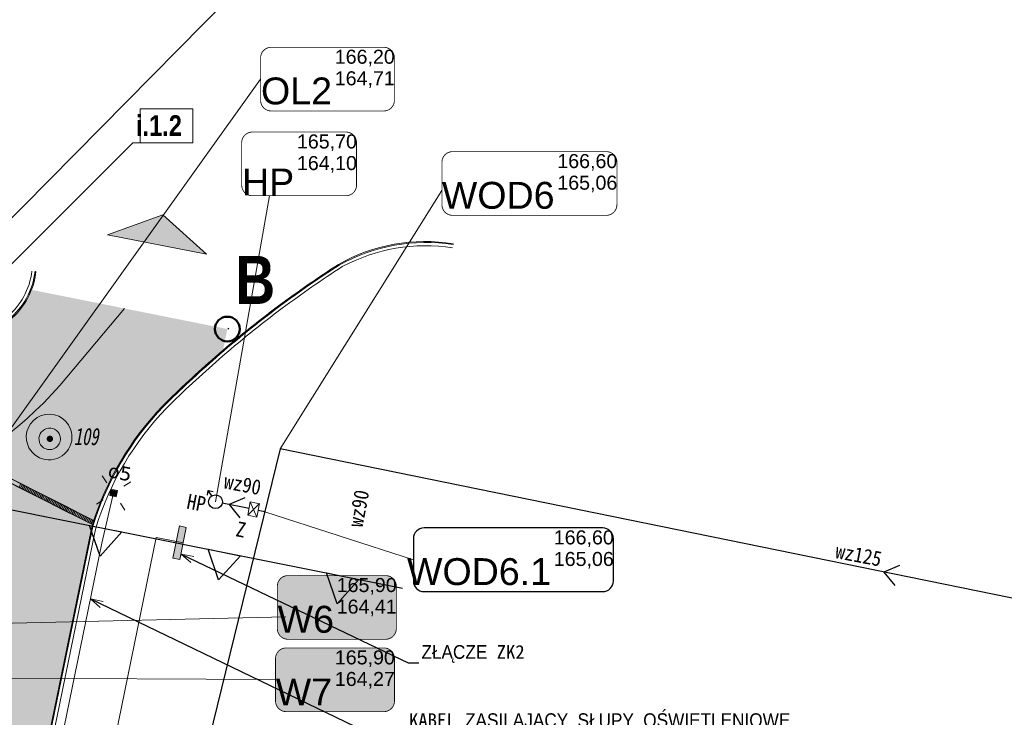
# Model space of a CAD drawing. Header units: metres. Extents: x -94 to 293, y -795 to -637.
# Tile 43 of 48: x 61 to 96, y -701 to -675. Entities that reach past the tile are written whole.
import ezdxf
from ezdxf.lldxf.tags import DXFTag
from ezdxf.xclip import XClip

# ---------------------------------------------------------------- set-up
doc = ezdxf.new("R2010")
doc.units = ezdxf.units.M
doc.header["$MEASUREMENT"] = 0
doc.header["$XCLIPFRAME"] = 0
doc.linetypes.add('Przerywana długa', pattern=[1.3, 1, -0.3])
for name, color, linetype, lineweight in [('0_Nr_pióra__101', 7, 'Continuous', 5), ('0_Nr_pióra__16', 7, 'Continuous', 13), ('_e Słupy ośw_Nr_pióra__1', 7, 'Continuous', 13), ('Mapa Poniatowa - do zatwierdzenia (3)_39_0_Nr_pióra__1', 7, 'Continuous', 13), ('PZT DRZEWA DO USUNIĘCIA _Nr_pióra__1', 7, 'Continuous', 13), ('PZT DRZEWA DO USUNIĘCIA _Nr_pióra__161', 7, 'Continuous', 5), ('PZT DRZEWA DO USUNIĘCIA _Nr_pióra__20', 1, 'Continuous', 13), ('PZT_i_WODA', 5, 'Continuous', 30), ('PZT_Nr_pióra__1', 7, 'Continuous', 13), ('PZT_Nr_pióra__101', 7, 'Continuous', 5), ('PZT_Nr_pióra__18', 9, 'Continuous', 13), ('PZT_Nr_pióra__21', 7, 'Continuous', 25), ('PZT_Nr_pióra__243', 100, 'Continuous', 25), ('PZT_Nr_pióra__40', 4, 'Continuous', 13), ('PZT_Nr_pióra__41', 7, 'Continuous', 15), ('PZT_Nr_pióra__85', 7, 'Continuous', 13), ('PZT_Nr_pióra__98', 154, 'Continuous', 13), ('Q_ZUD_W', 160, 'Continuous', 30)]:
    doc.layers.add(name, color=color, linetype=linetype, lineweight=lineweight)
for name, color, linetype, lineweight, true_color in [('_e Opisy_Nr_pióra__218', 7, 'Continuous', 15, 0xd90005), ('_e_elektryka_Nr_pióra__218', 7, 'Continuous', 15, 0xd90005), ('_e_elektryka_Nr_pióra__219', 7, 'Continuous', 13, 0xd90005), ('PZT DRZEWA DO USUNIĘCIA _Nr_pióra__220', 7, 'Continuous', 5, 0xd90005), ('PZT_i_KS', 7, 'Continuous', 30, 0x4c3926), ('PZT_Nr_pióra__201', 7, 'Continuous', 5, 0x595959), ('PZT_Nr_pióra__214', 7, 'Continuous', 50, 0xac060b), ('PZT_Nr_pióra__232', 7, 'Continuous', 13, 0x24a2ff)]:
    doc.layers.add(name, color=color, linetype=linetype, lineweight=lineweight, true_color=true_color)
for name, color, linetype in [('IS_wodociąg', 5, 'SOLID'), ('IS_Węzeł_sieci_kanalizacyjnej_-_opisy', 7, 'Continuous'), ('IS_Węzły_sieci_wodociągowej_-_opisy', 7, 'Continuous'), ('PZT', 7, 'Continuous'), ('PZT MDCP', 7, 'Continuous')]:
    doc.layers.add(name, color=color, linetype=linetype)
doc.styles.add('GENERATED_STYLE_10', font='msgothic.ttc')
doc.styles.add('GENERATED_STYLE_11', font='verdana.ttf')
doc.styles.add('GENERATED_STYLE_5', font='txt')
doc.styles.add('GENERATED_STYLE_9', font='msgothic.ttc')
tags = doc.linetypes.add('SOLID', pattern=[10, 10, 0]).pattern_tags.tags
tags[6:7] = [DXFTag(74, 4), DXFTag(75, 0), DXFTag(340, '0'), DXFTag(46, 0.0), DXFTag(50, 0.0), DXFTag(44, 0.0), DXFTag(45, 0.0)]
tags[4:5] = [DXFTag(74, 4), DXFTag(75, 0), DXFTag(340, '0'), DXFTag(46, 0.0), DXFTag(50, 0.0), DXFTag(44, 0.0), DXFTag(45, 0.0)]
doc.linetypes.add('Strzałki kopia', pattern='A,0,[1,PZT_dwg_01_20261.Shx,S=0.01587301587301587,R=0,X=0,Y=0],-2.5,0', length=2.5)
doc.dimstyles.new('GENERATED_STYLE__3', dxfattribs={"dimtxt": 0.18, "dimasz": 0.456, "dimexe": 0.18, "dimexo": 0.0625, "dimgap": 0.09, "dimtad": 0, "dimtih": 1, "dimtoh": 1, "dimdec": 4, "dimzin": 0, "dimdsep": 46, "dimcen": 0.09, "dimadec": 0, "dimazin": 0, "dimtfac": 1, "dimtdec": 4, "dimtmove": 0, "dimatfit": 3, "dimldrblk": 'ARROWHEAD_3', "dimfxl": 1, "dimtolj": 1, "dimtzin": 0, "dimarcsym": 0})
picture_1 = doc.add_image_def('image1.tif', size_in_pixel=(3509, 6496))

# ---------------------------------------------------------------- blocks, each defined once
blk = doc.blocks.new('Rysunek_1_39', base_point=(43.89851560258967, -710.7660255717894))
at = {"layer": 'Mapa Poniatowa - do zatwierdzenia (3)_39_0_Nr_pióra__1'}
image = blk.add_image(picture_1, insert=(-93.5966232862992, -636.5063033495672), size_in_units=(148.51944444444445, 274.9902777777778), rotation=-90.00000000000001, dxfattribs=at)
image.set_boundary_path([(-0.5, -0.5), (3508.5, 6495.5)])
blk = doc.blocks.new('ARROWHEAD_3')
at = {"color": 0, "linetype": 'Continuous', "lineweight": 0}
blk.add_line((0, 0), (-1, 0), dxfattribs=at)
at = {"color": 0, "linetype": 'Continuous', "lineweight": 0, "flags": 128}
blk.add_lwpolyline([(-1, 0.2679), (0, 0), (-1, -0.2679)], dxfattribs=at)
blk = doc.blocks.new('Etykieta_12', base_point=(59.57205790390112, -685.0031704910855))
at = {"layer": '0_Nr_pióra__101', "linetype": 'Continuous'}
for p, q in [((66.95360497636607, -678.5763090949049), (65.03359497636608, -678.5763090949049)), ((65.03359497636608, -678.5763090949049), (65.03359497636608, -679.811609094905)), ((65.03359497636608, -678.5763090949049), (66.95360497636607, -678.5763090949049)), ((65.03359497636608, -679.811609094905), (65.03359497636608, -678.5763090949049)), ((66.95360497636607, -679.811609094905), (66.95360497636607, -678.5763090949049)), ((66.95360497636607, -678.5763090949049), (66.95360497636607, -679.811609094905)), ((59.57205790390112, -685.0031704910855), (64.76361930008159, -679.811609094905)), ((64.76361930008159, -679.811609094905), (65.03359497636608, -679.811609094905)), ((65.03359497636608, -679.811609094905), (66.95360497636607, -679.811609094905)), ((65.03359497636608, -679.811609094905), (66.95360497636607, -679.811609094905)), ((66.95360497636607, -679.811609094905), (65.03359497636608, -679.811609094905)), ((59.57205790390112, -685.0031704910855), (59.8135392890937, -684.5849124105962)), ((59.57205790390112, -685.0031704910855), (59.99031598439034, -684.7616891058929))]:
    blk.add_line(p, q, dxfattribs=at)
at = {"layer": '0_Nr_pióra__101', "insert": (65.99359997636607, -678.8076620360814), "char_height": 0.75, "attachment_point": 2, "style": 'GENERATED_STYLE_5'}
blk.add_mtext('\\A1;{\\pt0,101;\\fArial Narrow|b1|i0|c238|p34;i.1.2 \\fArial Narrow|b1|i0|c238|p34;\\A1{\\H.66x;\\S^  ;}\\fArial Narrow|b1|i0|c238|p34;\\fArial Narrow|b1|i0|c238|p34;\\A1{\\H.66x;\\S^  ;}\\fArial Narrow|b1|i0|c238|p34;\\fArial Narrow|b1|i0|c238|p34;\\fArial Narrow|b1|i0|c238|p34;\\fArial Narrow|b1|i0|c238|p34;\\fArial Narrow|b1|i0|c238|p34;\\fArial Narrow|b1|i0|c238|p34;\\fArial Narrow|b1|i0|c238|p34;\\fArial Narrow|b1|i0|c238|p34;\\fArial Narrow|b1|i0|c238|p34;\\fArial Narrow|b1|i0|c238|p34;\\fArial Narrow|b1|i0|c238|p34;\\fArial Narrow|b1|i0|c238|p34;\\fArial Narrow|b1|i0|c238|p34;\\fArial Narrow|b1|i0|c238|p34;\\fArial Narrow|b1|i0|c238|p34;\\fArial Narrow|b1|i0|c238|p34;\\fArial Narrow|b1|i0|c238|p34;\\fArial Narrow|b1|i0|c238|p34;\\fArial Narrow|b1|i0|c238|p34;\\fArial Narrow|b1|i0|c238|p34;\\fArial Narrow|b1|i0|c238|p34;\\fArial Narrow|b1|i0|c238|p34;\\fArial Narrow|b1|i0|c238|p34;\\fArial Narrow|b1|i0|c238|p34;\\fArial Narrow|b1|i0|c238|p34;\\fArial Narrow|b1|i0|c238|p34;}', dxfattribs=at)
blk = doc.blocks.new('Symbol wejścia 19_3')
at = {"layer": 'PZT_Nr_pióra__40', "linetype": 'Continuous'}
blk.add_hatch(color=256, dxfattribs=at).paths.add_polyline_path([(0, 0), (3.666666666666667, 0), (1.833333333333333, 1.1)])
at = {"layer": 'PZT_Nr_pióra__41', "linetype": 'Continuous'}
for p, q in [((0, 0), (1.833333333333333, 1.1)), ((3.666666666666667, 0), (1.833333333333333, 1.1)), ((0, 0), (3.666666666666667, 0))]:
    blk.add_line(p, q, dxfattribs=at)

msp = doc.modelspace()

# ---------------------------------------------------------------- hatches: boundary and pattern name
at = {"layer": '_e Słupy ośw_Nr_pióra__1', "linetype": 'Continuous'}
msp.add_hatch(color=256, dxfattribs=at).paths.add_polyline_path([(63.97730281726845, -692.5874426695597, 0.9999999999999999), (64.15095932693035, -692.5427594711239, 0.9999999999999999)])
at = {"layer": '_e_elektryka_Nr_pióra__219', "linetype": 'Continuous'}
msp.add_hatch(color=256, dxfattribs=at).paths.add_polyline_path([(66.71294239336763, -693.8172432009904), (66.46779843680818, -693.7672078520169), (66.22749221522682, -694.938200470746), (66.47143767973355, -694.9928869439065)])
at = {"layer": 'PZT DRZEWA DO USUNIĘCIA _Nr_pióra__1', "linetype": 'Continuous'}
msp.add_hatch(color=256, dxfattribs=at).paths.add_polyline_path([(61.63188842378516, -690.6134656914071, 0.9999999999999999), (61.86215032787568, -690.5737653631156, 0.9999999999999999)])
at = {"layer": 'PZT DRZEWA DO USUNIĘCIA _Nr_pióra__220', "linetype": 'Continuous', "lineweight": 0, "true_color": 0x360001}
msp.add_hatch(color=18, dxfattribs=at).paths.add_polyline_path([(60.93956605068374, -690.8157715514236, 0.9999999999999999), (62.50004694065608, -690.2391891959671, 0.9999999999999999)])
at = {"layer": 'PZT DRZEWA DO USUNIĘCIA _Nr_pióra__220', "linetype": 'Continuous', "lineweight": 0, "true_color": 0xa20003}
msp.add_hatch(color=14, dxfattribs=at).paths.add_polyline_path([(61.36679858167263, -690.7128740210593, 0.9999999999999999), (62.11362921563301, -690.4757849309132, 0.9999999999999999)])
at = {"layer": 'PZT_i_WODA', "lineweight": 30, "transparency": 33554457}
for points in [[(73.97026527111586, -697.8942119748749, 0.4142140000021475), (74.35693193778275, -697.5075453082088), (74.35693193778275, -695.9608786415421, 0.4142139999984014), (73.97026527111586, -695.5742119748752), (70.4135986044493, -695.5742119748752, 0.4142139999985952), (70.02693193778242, -695.9608786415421), (70.02693193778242, -697.5075453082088, 0.4142139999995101), (70.4135986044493, -697.8942119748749)], [(73.9043022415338, -700.5290363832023, 0.414213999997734), (74.29096890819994, -700.1423697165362), (74.29096890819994, -698.5957030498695, 0.414213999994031), (73.9043022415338, -698.2090363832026), (70.3476355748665, -698.2090363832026, 0.4142140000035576), (69.96096890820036, -698.5957030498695), (69.96096890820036, -700.1423697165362, 0.414213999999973), (70.3476355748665, -700.529036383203)]]:
    msp.add_hatch(color=6, dxfattribs=at).paths.add_polyline_path(points)
at = {"layer": 'PZT_Nr_pióra__18', "linetype": 'Continuous', "lineweight": 0, "true_color": 0x606060, "transparency": 33554508}
h = msp.add_hatch(color=251, dxfattribs=at)
h.paths.add_polyline_path([(18.28998716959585, -695.2740784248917), (20.23070943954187, -685.8266520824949, 0.03427368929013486), (20.37795996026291, -681.8299264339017), (19.97718082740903, -677.6147134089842), (19.79081674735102, -676.8877409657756), (28.9519735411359, -678.7244566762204), (28.60514119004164, -679.7409069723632, 0.2320545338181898), (28.92588281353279, -682.119661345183), (30.98727040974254, -684.8048109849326, 0.1085836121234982), (33.55134006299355, -686.4820360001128, 0.02167029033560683), (37.22590846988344, -687.4103660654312), (52.23414684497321, -690.4972539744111), (52.4225221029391, -690.5359892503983, 0.1338962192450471), (55.5161726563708, -689.7958763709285), (60.21972616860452, -686.3181496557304, 0.1523216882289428), (61.07696486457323, -685.1651800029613), (68.20718082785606, -686.5947134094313), (68.04854283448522, -687.3669623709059), (67.92124705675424, -687.4759687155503), (67.6275154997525, -687.7316974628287, 0.007662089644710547), (66.80034657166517, -688.4804724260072, 0.005567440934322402), (66.17325216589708, -689.0778978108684), (66.00491052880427, -689.2428862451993, 0.01740457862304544), (65.69625956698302, -689.5606160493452, 0.02346851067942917), (65.03283036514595, -690.3533569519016, 0.005902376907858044), (64.87788763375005, -690.5622910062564, 0.05924046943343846), (63.61247077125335, -692.8354925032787, 0.02178237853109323), (63.2926686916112, -693.7211325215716), (60.87666262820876, -705.4822380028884), (59.87055469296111, -710.3799664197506), (56.34419000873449, -709.6555686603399), (56.99606594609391, -706.4822397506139, 0.9611911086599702), (56.016520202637, -706.2810181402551), (55.36464426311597, -709.4543470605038), (51.83827957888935, -708.729949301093), (50.8321715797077, -713.6276780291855), (47.30580689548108, -712.9032802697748), (49.15705450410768, -703.8914161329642, 0.352559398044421), (48.59428092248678, -702.9658939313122), (32.61707932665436, -699.6771521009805, 0.414213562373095), (31.61451908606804, -700.3317383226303), (30.77804604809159, -704.4036849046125), (17.45622390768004, -701.6670711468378), (18.46233190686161, -696.7693424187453)])
h.paths.add_polyline_path([(34.11328863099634, -697.5108065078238), (35.60232594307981, -690.2621802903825), (47.0629850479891, -692.6164676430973), (45.57394773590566, -699.8650938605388)], flags=0)
h = msp.add_hatch(color=251, dxfattribs=at)
h.paths.add_polyline_path([(18.28998716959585, -695.2740784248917), (20.23070943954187, -685.8266520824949, 0.03427368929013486), (20.37795996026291, -681.8299264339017), (19.97718082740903, -677.6147134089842), (19.79081674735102, -676.8877409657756), (28.9519735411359, -678.7244566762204), (28.60514119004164, -679.7409069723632, 0.2320545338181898), (28.92588281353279, -682.119661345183), (30.98727040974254, -684.8048109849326, 0.1085836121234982), (33.55134006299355, -686.4820360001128, 0.02167029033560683), (37.22590846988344, -687.4103660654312), (52.23414684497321, -690.4972539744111), (52.4225221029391, -690.5359892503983, 0.1338962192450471), (55.5161726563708, -689.7958763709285), (60.21972616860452, -686.3181496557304, 0.1523216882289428), (61.07696486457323, -685.1651800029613), (68.20718082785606, -686.5947134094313), (68.04854283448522, -687.3669623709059), (67.92124705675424, -687.4759687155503), (67.6275154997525, -687.7316974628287, 0.007662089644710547), (66.80034657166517, -688.4804724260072, 0.005567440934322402), (66.17325216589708, -689.0778978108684), (66.00491052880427, -689.2428862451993, 0.01740457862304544), (65.69625956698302, -689.5606160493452, 0.02346851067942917), (65.03283036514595, -690.3533569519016, 0.005902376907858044), (64.87788763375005, -690.5622910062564, 0.05924046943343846), (63.61247077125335, -692.8354925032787, 0.02178237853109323), (63.2926686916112, -693.7211325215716), (60.87666262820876, -705.4822380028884), (57.35029795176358, -704.7578402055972), (56.99606594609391, -706.4822397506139, 0.9611911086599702), (56.016520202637, -706.2810181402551), (56.37075220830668, -704.5566185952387), (49.31802285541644, -703.1078230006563), (49.15705450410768, -703.8914161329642, 0.352559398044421), (48.59428092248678, -702.9658939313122), (32.61707932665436, -699.6771521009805, 0.414213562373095), (31.61451908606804, -700.3317383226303), (31.78415404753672, -699.5059561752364), (18.31540004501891, -696.7391591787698)])
h.paths.add_polyline_path([(34.11328863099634, -697.5108065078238), (35.60232594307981, -690.2621802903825), (47.0629850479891, -692.6164676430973), (45.57394773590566, -699.8650938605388)], flags=0)

# ---------------------------------------------------------------- linework, layer by layer
at = {"layer": '0_Nr_pióra__16', "linetype": 'Continuous'}
for p, q in [((60.73858300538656, -692.2553733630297), (60.67078085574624, -692.3891749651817)), ((60.74816853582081, -692.2510084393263), (60.68036638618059, -692.384810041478)), ((60.79210364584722, -692.2824942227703), (60.72430149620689, -692.4162958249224)), ((60.80168917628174, -692.2781292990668), (60.73388702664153, -692.4119309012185)), ((60.84562428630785, -692.309615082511), (60.77782213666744, -692.4434166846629)), ((60.85520981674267, -692.3052501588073), (60.78740766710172, -692.439051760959)), ((60.89914492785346, -692.3367359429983), (60.83134277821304, -692.4705375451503)), ((60.90873045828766, -692.3323710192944), (60.84092830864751, -692.4661726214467)), ((60.95266556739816, -692.3638568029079), (60.88486341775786, -692.4976584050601)), ((60.96225109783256, -692.3594918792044), (60.89444894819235, -692.4932934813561)), ((61.00618620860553, -692.3909776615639), (60.93838405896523, -692.5247792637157)), ((61.01577173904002, -692.3866127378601), (60.9479695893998, -692.5204143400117)), ((61.0597068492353, -692.4180985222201), (60.99190469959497, -692.5519001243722)), ((61.06929237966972, -692.4137335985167), (61.0014902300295, -692.5475352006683)), ((61.1132274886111, -692.4452193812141), (61.04542533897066, -692.579020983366)), ((61.12281301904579, -692.4408544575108), (61.0550108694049, -692.5746560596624)), ((61.16674812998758, -692.4723402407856), (61.09894598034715, -692.6061418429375)), ((61.17633366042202, -692.4679753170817), (61.10853151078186, -692.6017769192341)), ((61.27378940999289, -692.5265819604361), (61.20598726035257, -692.6603835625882)), ((61.28337494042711, -692.5222170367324), (61.21557279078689, -692.6560186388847)), ((61.32731005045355, -692.5537028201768), (61.25950790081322, -692.6875044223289)), ((61.33689558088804, -692.5493378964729), (61.26909343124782, -692.6831394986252)), ((61.38083069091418, -692.5808236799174), (61.31302854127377, -692.7146252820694)), ((61.39041622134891, -692.5764587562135), (61.32261407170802, -692.7102603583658)), ((61.43435133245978, -692.6079445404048), (61.36654918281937, -692.7417461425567)), ((61.44393686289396, -692.6035796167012), (61.3761347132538, -692.7373812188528)), ((61.48787197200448, -692.6350654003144), (61.42006982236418, -692.7688670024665)), ((61.49745750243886, -692.6307004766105), (61.42965535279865, -692.7645020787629)), ((61.54139261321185, -692.6621862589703), (61.47359046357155, -692.7959878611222)), ((61.55097814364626, -692.6578213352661), (61.4831759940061, -692.7916229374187)), ((61.59491325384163, -692.6893071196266), (61.5271111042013, -692.8231087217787)), ((61.60449878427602, -692.6849421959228), (61.5366966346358, -692.8187437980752)), ((61.64843389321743, -692.7164279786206), (61.58063174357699, -692.8502295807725)), ((61.65801942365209, -692.7120630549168), (61.59021727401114, -692.8458646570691)), ((61.70195453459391, -692.743548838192), (61.63415238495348, -692.877350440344)), ((61.71154006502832, -692.7391839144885), (61.6437379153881, -692.8729855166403)), ((61.80899581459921, -692.7977905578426), (61.7411936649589, -692.9315921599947)), ((61.81858134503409, -692.7934256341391), (61.75077919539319, -692.9272272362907)), ((61.86251645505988, -692.8249114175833), (61.79471430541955, -692.9587130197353)), ((61.87210198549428, -692.8205464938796), (61.80429983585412, -692.9543480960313)), ((61.92562262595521, -692.8476673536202), (61.85782047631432, -692.9814689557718)), ((61.91603709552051, -692.8520322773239), (61.84823494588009, -692.9858338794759)), ((61.96955773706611, -692.8791531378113), (61.9017555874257, -693.0129547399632)), ((61.979143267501, -692.8747882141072), (61.91134111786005, -693.0085898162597)), ((62.02307837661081, -692.9062739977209), (61.95527622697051, -693.040075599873)), ((62.03266390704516, -692.9019090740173), (61.96486175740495, -693.0357106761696)), ((62.07659901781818, -692.9333948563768), (62.00879686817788, -693.0671964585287)), ((62.08618454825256, -692.9290299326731), (62.0183823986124, -693.0628315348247)), ((62.13011965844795, -692.9605157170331), (62.06231750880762, -693.0943173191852)), ((62.13970518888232, -692.9561507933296), (62.0719030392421, -693.0899523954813)), ((62.18364029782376, -692.9876365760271), (62.11583814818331, -693.121438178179)), ((62.19322582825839, -692.9832716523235), (62.12542367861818, -693.1170732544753)), ((62.23716093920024, -693.0147574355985), (62.16935878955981, -693.1485590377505)), ((62.24674646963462, -693.0103925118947), (62.1789443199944, -693.144194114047)), ((62.34420221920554, -693.0689991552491), (62.27640006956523, -693.2028007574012)), ((62.35378774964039, -693.0646342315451), (62.28598559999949, -693.1984358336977)), ((62.3977228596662, -693.0961200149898), (62.32992071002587, -693.2299216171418)), ((62.40730839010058, -693.0917550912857), (62.33950624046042, -693.2255566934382)), ((62.45124350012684, -693.1232408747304), (62.38344135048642, -693.2570424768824)), ((62.46082903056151, -693.118875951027), (62.3930268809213, -693.2526775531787)), ((62.50476414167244, -693.1503617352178), (62.43696199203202, -693.2841633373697)), ((62.5143496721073, -693.1459968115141), (62.44654752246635, -693.2797984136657)), ((62.55828478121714, -693.1774825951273), (62.49048263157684, -693.3112841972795)), ((62.5678703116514, -693.1731176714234), (62.50006816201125, -693.3069192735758)), ((62.61180542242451, -693.2046034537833), (62.54400327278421, -693.3384050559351)), ((62.62139095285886, -693.2002385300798), (62.55358880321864, -693.3340401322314)), ((62.66532606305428, -693.2317243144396), (62.59752391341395, -693.3655259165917)), ((62.67491159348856, -693.2273593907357), (62.6071094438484, -693.361160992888)), ((62.71884670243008, -693.2588451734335), (62.65104455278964, -693.3926467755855)), ((62.72843223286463, -693.2544802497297), (62.66063008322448, -693.3882818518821)), ((62.77236734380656, -693.285966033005), (62.70456519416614, -693.419767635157)), ((62.78195287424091, -693.2816011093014), (62.7141507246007, -693.415402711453)), ((62.87940862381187, -693.3402077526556), (62.81160647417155, -693.4740093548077)), ((62.88899415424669, -693.3358428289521), (62.82119200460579, -693.4696444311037)), ((62.93292926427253, -693.3673286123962), (62.8651271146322, -693.5011302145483)), ((62.94251479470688, -693.3629636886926), (62.87471264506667, -693.4967652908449)), ((62.98644990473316, -693.3944494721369), (62.91864775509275, -693.5282510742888)), ((62.99603543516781, -693.3900845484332), (62.9282332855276, -693.5238861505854)), ((63.03997054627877, -693.4215703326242), (62.97216839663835, -693.5553719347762)), ((63.04955607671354, -693.4172054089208), (62.98175392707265, -693.5510070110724)), ((63.09349118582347, -693.4486911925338), (63.02568903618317, -693.582492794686)), ((63.1030767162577, -693.4443262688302), (63.03527456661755, -693.5781278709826)), ((63.14701182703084, -693.4758120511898), (63.07920967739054, -693.6096136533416)), ((63.15659735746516, -693.4714471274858), (63.08879520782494, -693.6052487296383)), ((63.20053246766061, -693.5029329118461), (63.13273031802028, -693.6367345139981)), ((63.21011799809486, -693.4985679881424), (63.1423158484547, -693.632369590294)), ((63.25405310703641, -693.53005377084), (63.18625095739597, -693.663855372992)), ((63.26363863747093, -693.5256888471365), (63.19583648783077, -693.6594904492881)), ((63.30757374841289, -693.5571746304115), (63.23977159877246, -693.6909762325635)), ((63.31715927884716, -693.5528097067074), (63.249357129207, -693.6866113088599))]:
    msp.add_line(p, q, dxfattribs=at)
at = {"layer": '0_Nr_pióra__16', "linetype": 'Continuous', "flags": 128}
for points in [[(60.08205381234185, -692.0908455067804), (60.61726021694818, -692.3620541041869), (60.68506236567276, -692.228252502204), (60.14985596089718, -691.9570439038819)], [(60.09163934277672, -692.086480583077), (60.62684574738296, -692.357689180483), (60.69464789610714, -692.2238875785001), (60.15944149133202, -691.952678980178)], [(60.61726021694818, -692.3620541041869), (61.15246662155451, -692.6332627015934), (61.22026877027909, -692.4994610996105), (60.68506236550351, -692.2282525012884)], [(60.62684574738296, -692.357689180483), (61.16205215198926, -692.6288977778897), (61.22985430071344, -692.495096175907), (60.69464789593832, -692.2238875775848)], [(61.15246662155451, -692.6332627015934), (61.68767302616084, -692.9044712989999), (61.75547517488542, -692.770669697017), (61.22026877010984, -692.4994610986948)], [(61.16205215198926, -692.6288977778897), (61.69725855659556, -692.9001063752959), (61.76506070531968, -692.7663047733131), (61.22985430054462, -692.495096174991)], [(61.68767302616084, -692.9044712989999), (62.22287943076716, -693.1756798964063), (62.29068157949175, -693.0418782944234), (61.75547517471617, -692.7706696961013)], [(61.69725855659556, -692.9001063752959), (62.23246496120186, -693.1713149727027), (62.30026710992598, -693.0375133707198), (61.76506070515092, -692.7663047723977)], [(62.22287943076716, -693.1756798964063), (62.75808583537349, -693.4468884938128), (62.82588798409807, -693.3130868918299), (62.2906815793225, -693.0418782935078)], [(62.23246496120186, -693.1713149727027), (62.76767136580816, -693.4425235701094), (62.83547351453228, -693.3087219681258), (62.30026710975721, -693.0375133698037)], [(62.75808583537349, -693.4468884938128), (63.29329223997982, -693.7180970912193), (63.3610943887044, -693.5842954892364), (62.82588798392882, -693.3130868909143)], [(62.76767136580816, -693.4425235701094), (63.3028777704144, -693.7137321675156), (63.37067991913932, -693.5799305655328), (62.83547351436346, -693.3087219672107)]]:
    msp.add_lwpolyline(points, close=True, dxfattribs=at)
at = {"layer": '_e_elektryka_Nr_pióra__218', "linetype": 'Continuous', "flags": 128}
for points in [[(63.81717467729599, -692.1908042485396), (63.65261484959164, -691.9413909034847)], [(64.68784123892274, -692.1535848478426), (64.4384278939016, -692.3181446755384)], [(61.9808391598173, -706.8182035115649), (62.52790792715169, -704.1550754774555), (61.67003287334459, -703.9788478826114), (63.63885194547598, -694.394646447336), (64.06413107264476, -692.5651010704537)], [(63.68983425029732, -692.8120574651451), (63.44042090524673, -692.9766172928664)], [(64.12268470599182, -692.577103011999), (64.00557743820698, -692.5530991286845)], [(64.05212913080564, -692.6236547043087), (64.07613301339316, -692.5065474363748)], [(64.47564729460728, -693.1888112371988), (64.31108746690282, -692.9393978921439)], [(62.98941246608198, -707.0249342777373), (65.62153576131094, -694.1836463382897), (66.60747141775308, -694.380734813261)]]:
    msp.add_lwpolyline(points, dxfattribs=at)
for points in [[(64.15723445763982, -692.7062122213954), (63.92301992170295, -692.6582044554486), (63.97102768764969, -692.4239899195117), (64.20524222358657, -692.4719976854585)], [(64.13395861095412, -692.6709344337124), (63.95829770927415, -692.6349286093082), (63.99430353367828, -692.4592677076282), (64.16996443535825, -692.4952735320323)], [(66.22749221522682, -694.938200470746), (66.46779843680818, -693.7672078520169), (66.71294239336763, -693.8172432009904), (66.47143767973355, -694.9928869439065)]]:
    msp.add_lwpolyline(points, close=True, dxfattribs=at)
at = {"layer": '_e_elektryka_Nr_pióra__218', "linetype": 'Continuous'}
for radius in [0.08965652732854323, 0.05977101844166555]:
    msp.add_circle((64.0641310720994, -692.5651010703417), radius, dxfattribs=at)
at = {"layer": 'IS_wodociąg', "lineweight": 30, "ltscale": 10}
for p, q in [((68.84278964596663, -692.7406811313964), (68.26698806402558, -692.9837398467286)), ((68.26698806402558, -692.9837398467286), (68.66154887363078, -693.4684529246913)), ((92.68069489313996, -695.2056508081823), (92.10489331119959, -695.4487095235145)), ((92.10489331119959, -695.4487095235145), (92.4994541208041, -695.9334226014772))]:
    msp.add_line(p, q, dxfattribs=at)
at = {"layer": 'IS_Węzeł_sieci_kanalizacyjnej_-_opisy', "linetype": 'SOLID', "lineweight": 20, "ltscale": 10}
for p, q in [((69.41707139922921, -677.4918135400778), (59.32378553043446, -691.6097850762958)), ((70.33567745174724, -697.0740882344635), (36.59506553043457, -697.8705650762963)), ((69.96455799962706, -699.3633971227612), (43.17618553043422, -699.2155350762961))]:
    msp.add_line(p, q, dxfattribs=at)
at = {"layer": 'IS_Węzeł_sieci_kanalizacyjnej_-_opisy', "linetype": 'SOLID', "ltscale": 10}
for points in [[(69.8037380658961, -678.651813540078, 0.03, 0.03, 0), (73.90040473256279, -678.651813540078, 0.03, 0.03, 0.414214), (74.28707139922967, -678.2651468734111, 0.03, 0.03, 0), (74.28707139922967, -676.7184802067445, 0.03, 0.03, 0.414214), (73.90040473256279, -676.3318135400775, 0.03, 0.03, 0), (69.8037380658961, -676.3318135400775, 0.03, 0.03, 0.414214), (69.41707139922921, -676.7184802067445, 0.03, 0.03, 0), (69.41707139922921, -678.2651468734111, 0.03, 0.03, 0.414214), (69.8037380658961, -678.651813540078, 0.03, 0.03, 0)], [(70.4135986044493, -697.8942119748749, 0.03, 0.03, 0), (73.97026527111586, -697.8942119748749, 0.03, 0.03, 0.414214), (74.35693193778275, -697.5075453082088, 0.03, 0.03, 0), (74.35693193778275, -695.9608786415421, 0.03, 0.03, 0.414214), (73.97026527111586, -695.5742119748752, 0.03, 0.03, 0), (70.4135986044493, -695.5742119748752, 0.03, 0.03, 0.414214), (70.02693193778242, -695.9608786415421, 0.03, 0.03, 0), (70.02693193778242, -697.5075453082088, 0.03, 0.03, 0.414214), (70.4135986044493, -697.8942119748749, 0.03, 0.03, 0)], [(70.3476355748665, -700.529036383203, 0.03, 0.03, 0), (73.9043022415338, -700.529036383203, 0.03, 0.03, 0.414214), (74.29096890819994, -700.1423697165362, 0.03, 0.03, 0), (74.29096890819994, -698.5957030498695, 0.03, 0.03, 0.414214), (73.9043022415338, -698.2090363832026, 0.03, 0.03, 0), (70.3476355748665, -698.2090363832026, 0.03, 0.03, 0.414214), (69.96096890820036, -698.5957030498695, 0.03, 0.03, 0), (69.96096890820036, -700.1423697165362, 0.03, 0.03, 0.414214), (70.3476355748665, -700.529036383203, 0.03, 0.03, 0)]]:
    msp.add_lwpolyline(points, format="xyseb", dxfattribs=at)
at = {"layer": 'IS_Węzły_sieci_wodociągowej_-_opisy', "linetype": 'SOLID', "lineweight": 20, "ltscale": 10}
for p, q in [((76.01828691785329, -681.5507239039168), (70.12409643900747, -690.9581543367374)), ((69.73693615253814, -681.738810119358), (67.77544451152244, -692.8852516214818)), ((74.98033317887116, -694.9985128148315), (69.56624937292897, -693.2492573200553))]:
    msp.add_line(p, q, dxfattribs=at)
at = {"layer": 'IS_Węzły_sieci_wodociągowej_-_opisy', "linetype": 'SOLID', "ltscale": 10}
for p, q in [((81.87367329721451, -693.8385128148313), (75.36699984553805, -693.8385128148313)), ((74.98033317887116, -694.2251794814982), (74.98033317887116, -695.7718461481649)), ((82.26033996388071, -695.7718461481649), (82.26033996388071, -694.2251794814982)), ((75.36699984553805, -696.1585128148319), (81.87367329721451, -696.1585128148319))]:
    msp.add_line(p, q, dxfattribs=at)
for points in [[(69.11624648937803, -681.738810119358, 0.03, 0.03, 0), (72.52291315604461, -681.738810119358, 0.03, 0.03, 0.414214), (72.90957982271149, -681.3521434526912, 0.03, 0.03, 0), (72.90957982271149, -679.8054767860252, 0.03, 0.03, 0.414214), (72.52291315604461, -679.4188101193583, 0.03, 0.03, 0), (69.11624648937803, -679.4188101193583, 0.03, 0.03, 0.414214), (68.7295798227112, -679.8054767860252, 0.03, 0.03, 0), (68.7295798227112, -681.3521434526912, 0.03, 0.03, 0.414214), (69.11624648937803, -681.738810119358, 0.03, 0.03, 0)], [(76.40495358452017, -682.4529461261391, 0.03, 0.03, 0), (82.00162025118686, -682.4529461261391, 0.03, 0.03, 0.414214), (82.38828691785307, -682.0662794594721, 0.03, 0.03, 0), (82.38828691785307, -680.5196127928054, 0.03, 0.03, 0.414214), (82.00162025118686, -680.1329461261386, 0.03, 0.03, 0), (76.40495358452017, -680.1329461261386, 0.03, 0.03, 0.414214), (76.01828691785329, -680.5196127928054, 0.03, 0.03, 0), (76.01828691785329, -682.0662794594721, 0.03, 0.03, 0.414214), (76.40495358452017, -682.4529461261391, 0.03, 0.03, 0)]]:
    msp.add_lwpolyline(points, format="xyseb", dxfattribs=at)
for centre, radius, start, end in [((75.36699955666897, -694.2251791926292), 0.3866663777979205, 89.99995719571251, 180.000042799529), ((81.87367358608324, -694.2251791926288), 0.3866663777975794, 359.999957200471, 90.00004280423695), ((75.36699955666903, -695.771846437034), 0.3866663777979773, 179.9999571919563, 270.000042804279), ((81.87367358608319, -695.7718464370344), 0.3866663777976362, 269.9999571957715, 4.279952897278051e-05)]:
    msp.add_arc(centre, radius, start, end, dxfattribs=at)
at = {"layer": 'PZT DRZEWA DO USUNIĘCIA _Nr_pióra__161', "linetype": 'Continuous', "flags": 128}
for points in [[(60.93956605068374, -690.8157715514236, 0.9999999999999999), (62.50004694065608, -690.2391891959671, 0.9999999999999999)], [(61.36679858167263, -690.7128740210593, 0.9999999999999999), (62.11362921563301, -690.4757849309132, 0.9999999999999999)]]:
    msp.add_lwpolyline(points, format="xyb", close=True, dxfattribs=at)
at = {"layer": 'PZT_i_WODA'}
for p, q in [((70.12604625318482, -690.9574742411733), (65.16460173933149, -711.2694034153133)), ((114.0837403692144, -699.9399448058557), (70.12604625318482, -690.9574742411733)), ((67.487588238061, -692.6473976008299), (67.51128357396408, -692.4771741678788)), ((67.64197081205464, -692.6722164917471), (67.51128357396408, -692.4771741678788)), ((67.51128357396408, -692.4771741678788), (67.68776446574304, -692.5061565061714)), ((68.99569202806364, -693.1326580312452), (68.0207601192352, -692.9334206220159)), ((69.56624937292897, -693.2492573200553), (69.32666237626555, -693.2002952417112))]:
    msp.add_line(p, q, dxfattribs=at)
msp.add_circle((67.77544451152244, -692.8852516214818), 0.25, dxfattribs=at)
at = {"layer": 'PZT_Nr_pióra__1', "linetype": 'Continuous', "flags": 128}
for points in [[(61.6151974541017, -704.357848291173, -0.4118735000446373), (61.34555170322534, -703.9451351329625), (63.38643673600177, -694.010116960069), (63.42910227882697, -693.8024213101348, -0.1162217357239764), (65.99450387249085, -689.4721511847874, -0.01681670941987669), (67.90817676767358, -687.6892649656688, -0.01899257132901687), (70.20780555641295, -685.8356402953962, -0.01707741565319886), (72.39043933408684, -684.3221804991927, -0.1624412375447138), (76.40728311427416, -683.6373726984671)], [(61.24026522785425, -684.4939373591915, -0.1948835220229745), (60.27924771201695, -686.2741404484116), (55.5161726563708, -689.7958763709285, -0.1338962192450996), (52.42252210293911, -690.5359892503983), (52.23499819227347, -690.4974291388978)], [(61.21035014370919, -684.4916817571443, -0.1946918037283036), (60.23681032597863, -686.2497967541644), (55.50149594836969, -689.7697098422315, -0.1337744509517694), (52.42603664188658, -690.5060842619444), (52.24104060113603, -690.4680439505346)], [(61.09030390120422, -684.4877347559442, -0.1939037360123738), (60.17389697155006, -686.163480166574), (55.44279576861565, -689.6650399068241, -0.1332781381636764), (52.44003073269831, -690.3864511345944), (52.26521023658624, -690.350503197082)]]:
    msp.add_lwpolyline(points, format="xyb", dxfattribs=at)
at = {"layer": 'PZT_Nr_pióra__101', "linetype": 'Continuous', "flags": 128}
for points in [[(61.56082174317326, -704.4979944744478, -0.4151031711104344), (61.20079537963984, -703.9043613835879), (63.25062669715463, -693.9257927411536), (63.29329223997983, -693.7180970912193, -0.1157340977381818), (65.85869383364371, -689.387826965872, -0.01681670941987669), (67.77236672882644, -687.6049407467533, -0.01899257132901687), (70.0719955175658, -685.7513160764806, -0.01707741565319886), (72.2546292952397, -684.2378562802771, -0.1717124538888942), (76.43204830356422, -683.489466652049), (76.42582134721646, -683.5188132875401)], [(61.56650045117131, -704.4703505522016, -0.3956637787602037), (61.22800621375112, -703.9209885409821), (63.2760028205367, -693.9513512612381), (63.3186683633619, -693.7436556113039, -0.1162217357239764), (65.88406995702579, -689.4133854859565, -0.01681670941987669), (67.79774285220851, -687.6304992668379, -0.01899257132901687), (70.09737164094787, -685.7768745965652, -0.01707741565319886), (72.28000541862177, -684.2634148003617, -0.1679607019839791), (76.42582134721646, -683.5188132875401)]]:
    msp.add_lwpolyline(points, format="xyb", dxfattribs=at)
at = {"layer": 'PZT_Nr_pióra__21', "linetype": 'Continuous', "flags": 128}
msp.add_lwpolyline([(10.22596660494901, -683.1292890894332), (74.58453870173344, -696.0325067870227)], dxfattribs=at)
for points in [[(64.3656974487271, -693.9837364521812), (63.57642255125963, -694.868246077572), (63.18911152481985, -693.7478433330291)], [(68.67984583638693, -694.8486778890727), (67.89057093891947, -695.7331875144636), (67.5032599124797, -694.6127847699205)], [(72.99399422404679, -695.7136193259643), (72.20471932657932, -696.5981289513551), (71.81740830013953, -695.477726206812)]]:
    msp.add_lwpolyline(points, close=True, dxfattribs=at)
at = {"layer": 'PZT_Nr_pióra__214', "linetype": 'Continuous'}
msp.add_circle((68.20718082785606, -686.5947134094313), 0.4500000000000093, dxfattribs=at)
at = {"layer": 'PZT_Nr_pióra__232', "linetype": 'Continuous'}
msp.add_line((63.29329223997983, -693.7180970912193), (55.50149594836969, -689.7697098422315), dxfattribs=at)
at = {"layer": 'PZT_Nr_pióra__243', "linetype": 'Przerywana długa'}
msp.add_line((68.25943823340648, -686.6001056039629), (68.23468296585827, -686.5590955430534), dxfattribs=at)
at = {"layer": 'PZT_Nr_pióra__98', "linetype": 'Strzałki kopia', "flags": 128}
msp.add_lwpolyline([(24.50171384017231, -677.8322263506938), (24.23848193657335, -681.1972077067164, 0.3011803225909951), (30.7073926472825, -689.4634322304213), (35.55048339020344, -690.5315303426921), (47.00779548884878, -692.8851301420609), (49.95662981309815, -693.5165903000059, 0.2366030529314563), (62.1134284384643, -688.6507801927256), (64.46531116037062, -685.8445078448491)], format="xyb", dxfattribs=at)
at = {"layer": 'Q_ZUD_W', "linetype": 'Continuous', "lineweight": 13}
for p, q in [((69.04300809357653, -692.8890539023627), (68.94774861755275, -693.3794920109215)), ((68.94774861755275, -693.3794920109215), (69.374605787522, -692.9534612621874)), ((69.04092707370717, -692.891134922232), (69.37252476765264, -692.9555422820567)), ((69.04300809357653, -692.8890539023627), (69.2793463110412, -693.4438993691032)), ((69.37460578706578, -692.953461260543), (69.27934631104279, -693.4438993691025)), ((68.94774861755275, -693.3794920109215), (69.2793463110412, -693.4438993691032))]:
    msp.add_line(p, q, dxfattribs=at)

# ---------------------------------------------------------------- block references
at = {"linetype": 'Continuous'}
msp.add_blockref('Etykieta_12', (59.57205790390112, -685.0031704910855), dxfattribs=at)
at = {"layer": 'PZT', "color": 8, "linetype": 'Continuous', "lineweight": 5, "xscale": -1, "rotation": 348.9016417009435}
msp.add_blockref('Symbol wejścia 19_3', (67.44372394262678, -683.873065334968), dxfattribs=at)
at = {"layer": 'PZT MDCP', "linetype": 'Continuous'}
ref = msp.add_blockref('Rysunek_1_39', (43.89851560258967, -710.7660255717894), dxfattribs=at)
XClip(ref).set_block_clipping_path([(-93.59662328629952, -785.0257477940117), (181.3936544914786, -636.5063033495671)])

# ---------------------------------------------------------------- texts
at = {"layer": '_e Opisy_Nr_pióra__218', "linetype": 'Continuous', "insert": (63.93067147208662, -691.488021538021), "char_height": 0.5, "attachment_point": 1, "rotation": 348.41633258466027, "style": 'GENERATED_STYLE_11'}
msp.add_mtext('\\A1;{\\fVerdana|b0|i0|c238|p38;o5}', dxfattribs=at)
at = {"layer": 'IS_Węzeł_sieci_kanalizacyjnej_-_opisy', "linetype": 'SOLID', "ltscale": 10}
for s, insert, char_height, attachment_point in [('\\fArial|b0|i0;166,20', (72.11707139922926, -677.026613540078), 0.5112, 7), ('\\fArial|b0|i0;OL2', (72.01707139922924, -678.4258135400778), 0.9792000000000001, 9), ('\\fArial|b0|i0;164,71', (72.11707139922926, -677.2066135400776), 0.5112, 1), ('\\fArial|b0|i0;165,90', (72.18693193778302, -696.269011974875), 0.5112, 7), ('\\fArial|b0|i0;W6', (72.08693193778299, -697.6682119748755), 0.9792000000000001, 9), ('\\fArial|b0|i0;164,41', (72.18693193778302, -696.4490119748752), 0.5112, 1), ('\\fArial|b0|i0;165,90', (72.12096890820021, -698.903836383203), 0.5112, 7), ('\\fArial|b0|i0;164,27', (72.12096890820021, -699.0838363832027), 0.5112, 1), ('\\fArial|b0|i0;W7', (72.02096890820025, -700.3030363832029), 0.9792000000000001, 9)]:
    msp.add_mtext(s, dxfattribs=dict(at, insert=insert, char_height=char_height, attachment_point=attachment_point))
at = {"layer": 'IS_Węzły_sieci_wodociągowej_-_opisy', "linetype": 'SOLID', "ltscale": 10}
for s, insert, char_height, attachment_point in [('{\\fArial|b0|i0|c0|p0;165,70}', (70.73957982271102, -680.113610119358), 0.5112, 7), ('{\\fArial|b0|i0|c0|p0;164,10}', (70.73957982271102, -680.2936101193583), 0.5112, 1), ('{\\fArial|b0|i0|c0|p0;166,60}', (80.21828691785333, -680.8277461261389), 0.5112, 7), ('\\fArial|b0|i0;HP', (70.63957982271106, -681.7288101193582), 0.9792000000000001, 9), ('{\\fArial|b0|i0|c0|p0;165,06}', (80.21828691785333, -681.0077461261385), 0.5112, 1), ('\\fArial|b0|i0;WOD6', (80.11828691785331, -682.2269461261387), 0.9792000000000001, 9), ('{\\fArial|b0|i0|c0|p0;166,60}', (80.09033996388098, -694.5333128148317), 0.5112, 7), ('{\\fArial|b0|i0|c0|p0;WOD6.1}', (79.99033996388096, -695.9325128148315), 0.9792000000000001, 9), ('{\\fArial|b0|i0|c0|p0;165,06}', (80.09033996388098, -694.7133128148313), 0.5112, 1)]:
    msp.add_mtext(s, dxfattribs=dict(at, insert=insert, char_height=char_height, attachment_point=attachment_point))
at = {"layer": 'PZT DRZEWA DO USUNIĘCIA _Nr_pióra__20', "linetype": 'Continuous', "insert": (63.51184521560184, -690.8305095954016), "char_height": 0.625, "attachment_point": 9, "style": 'GENERATED_STYLE_10'}
msp.add_mtext('\\A1;{\\W0.700000x;\\fMS Gothic|b0|i1|c238|p49;109}', dxfattribs=at)
at = {"layer": 'PZT_i_KS', "color": 7, "linetype": 'Continuous', "style": 'GENERATED_STYLE_9', "width": 0.9}
for s, rotation, p in [('wz90', 349.1444244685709, (68.04973558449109, -692.3906991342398)), ('wz90', 79.1444244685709, (73.1247359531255, -693.8398550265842)), ('HP', 349.1444244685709, (66.69894426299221, -693.1283022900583)), ('Z', 349.1444244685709, (68.48647623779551, -694.1336705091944)), ('wz125', 349.1444244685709, (90.31114194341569, -694.9302757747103))]:
    msp.add_text(s, height=0.55, rotation=rotation, dxfattribs=at).set_placement(p)
at = {"layer": 'PZT_Nr_pióra__201', "linetype": 'Continuous', "insert": (75.27132185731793, -698.752950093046), "char_height": 0.5, "attachment_point": 7, "style": 'GENERATED_STYLE_9'}
msp.add_mtext('\\A1;{\\fMS Gothic|b0|i0|c238|p49;ZŁĄCZE ZK2}', dxfattribs=at)
at = {"layer": 'PZT_Nr_pióra__201', "linetype": 'Continuous', "insert": (74.81889616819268, -701.775005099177), "char_height": 0.5, "attachment_point": 7, "line_spacing_factor": 0.8116264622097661, "style": 'GENERATED_STYLE_9'}
msp.add_mtext('\\A1;{\\fMS Gothic|b0|i0|c238|p49;KABEL ZASILAJĄCY SŁUPY OŚWIETLENIOWE \\P\\fMS Gothic|b0|i0|c238|p49;+ RURA OPTO}', dxfattribs=at)
at = {"layer": 'PZT_Nr_pióra__214', "linetype": 'Continuous', "insert": (69.22454131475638, -683.9297079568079), "char_height": 1.75, "width": 1.25, "attachment_point": 2, "style": 'GENERATED_STYLE_5'}
msp.add_mtext('\\A1;{\\fArial Narrow|b1|i0|c238|p34;B}', dxfattribs=at)

# ---------------------------------------------------------------- leaders
at = {"layer": 'PZT_Nr_pióra__101', "linetype": 'Continuous', "annotation_type": 0, "has_hookline": 1, "hookline_direction": 0, "text_width": 6.109137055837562}
msp.add_leader([(44.82515447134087, -683.287417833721), (66.90468571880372, -661.1118292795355), (67.07158452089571, -661.1118292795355)], dimstyle='GENERATED_STYLE__3', dxfattribs=at)
at = {"layer": 'PZT_Nr_pióra__85', "linetype": 'Continuous', "annotation_type": 0, "has_hookline": 1, "hookline_direction": 0}
for points, text_width in [([(46.36920839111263, -696.7263119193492), (80.09371489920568, -662.5384759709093), (80.54971489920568, -662.5384759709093)], 15.22842639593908), ([(66.52365572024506, -694.790105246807), (74.7868841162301, -698.752950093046), (75.18132185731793, -698.752950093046)], 3.187817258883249), ([(63.22176721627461, -696.4250128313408), (74.33445842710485, -701.775005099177), (74.72889616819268, -701.775005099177)], 11.63705583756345)]:
    msp.add_leader(points, dimstyle='GENERATED_STYLE__3', dxfattribs=dict(at, text_width=text_width))

doc.saveas('drawing.dxf')
